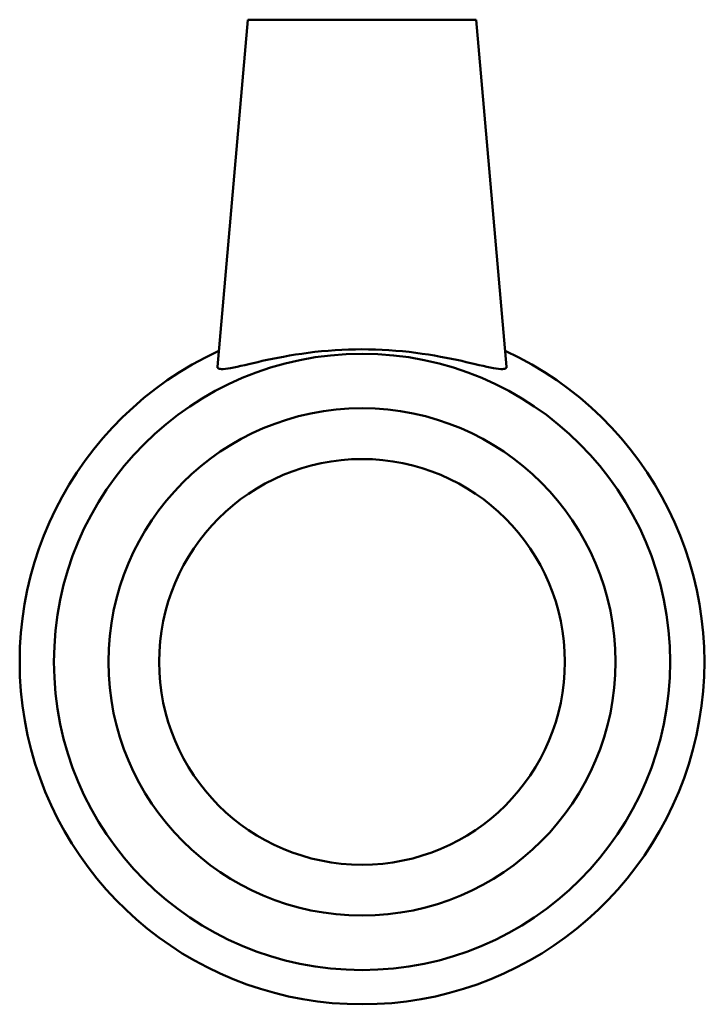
# Model space of a CAD drawing. Header units: inches. Extents: x -26 to 78, y -45 to 82.
# Tile 3 of 6: x -25.84 to -24.07, y 27.14 to 29.69. Entities that reach past the tile are written whole.
import ezdxf

# ---------------------------------------------------------------- set-up
doc = ezdxf.new("R2010")
doc.units = ezdxf.units.IN
doc.header["$MEASUREMENT"] = 0
doc.layers.add('Visible (ANSI)', color=7, linetype='Continuous', lineweight=50)

msp = doc.modelspace()

# ---------------------------------------------------------------- linework, layer by layer
at = {"layer": 'Visible (ANSI)'}
for p, q in [((-25.2461, 29.6885), (-25.3246, 28.7914)), ((-25.2461, 29.6885), (-24.6556, 29.6885)), ((-24.6556, 29.6885), (-24.5771, 28.7914))]:
    msp.add_line(p, q, dxfattribs=at)
for radius in [0.7965, 0.6555, 0.5244]:
    msp.add_circle((-24.9508, 28.0285), radius, dxfattribs=at)
msp.add_arc((-24.9508, 28.0285), 0.885, 114.7261, 65.2739, dxfattribs=at)
msp.add_open_spline([(-24.5775, 28.7889), (-24.5797, 28.7844), (-24.591, 28.7842), (-24.6315, 28.7917), (-24.6606, 28.7991), (-24.7261, 28.8136), (-24.7672, 28.8217), (-24.8567, 28.8333), (-24.9053, 28.8365), (-24.9964, 28.8365), (-25.0449, 28.8333), (-25.1345, 28.8217), (-25.1756, 28.8136), (-25.2411, 28.7991), (-25.2702, 28.7917), (-25.3106, 28.7842), (-25.322, 28.7844), (-25.3245, 28.7897), (-25.3247, 28.7905), (-25.3246, 28.7915)], degree=3, knots=[0, 0, 0, 0, 0.34321, 0.34321, 0.686421, 0.686421, 1.033619, 1.033619, 1.380817, 1.380817, 1.728015, 1.728015, 2.075213, 2.075213, 2.418424, 2.418424, 2.761634, 2.761634, 2.817003, 2.817003, 2.817003, 2.817003], dxfattribs=at)
msp.add_open_spline([(-24.5771, 28.7915), (-24.577, 28.7905), (-24.5771, 28.7897), (-24.5775, 28.7889)], degree=3, dxfattribs=at)

doc.saveas('drawing.dxf')
